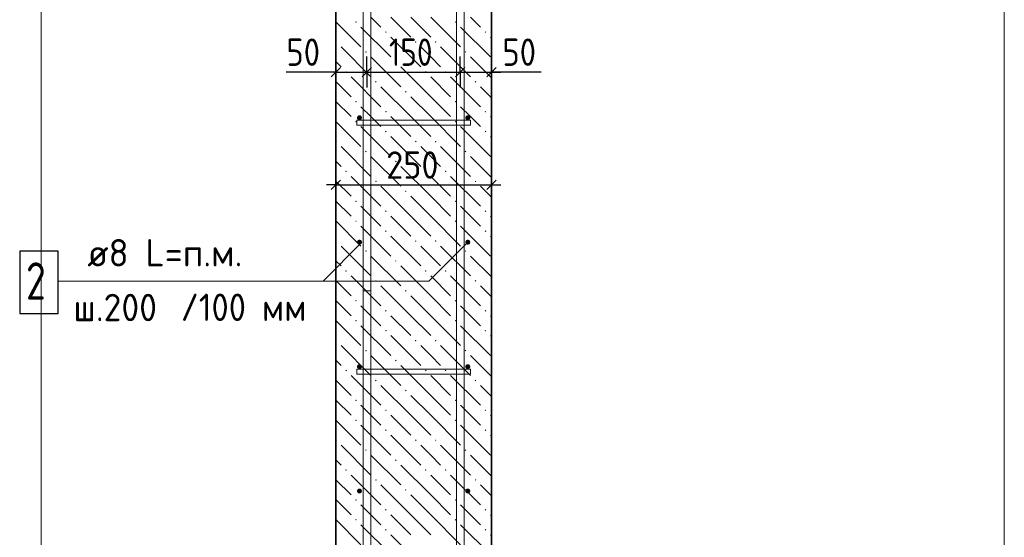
# Model space of a CAD drawing. Header units: millimetres. Extents: x 0 to 50400, y 0 to 35640.
# Tile 13 of 15: x 25911 to 35401, y 17090 to 22082. Entities that reach past the tile are written whole.
import ezdxf

# ---------------------------------------------------------------- set-up
doc = ezdxf.new("R2010")
doc.units = ezdxf.units.MM
doc.linetypes.add('______2', pattern=[324, 240, -84])
doc.linetypes.add('______5', pattern=[1320, 960, -120, 120, -120])
for name, color, linetype, lineweight in [('Standard', 7, 'Continuous', 25), ('Выпуски арматуры Г-обр.', 52, 'Continuous', 25), ('ЖБ Стена верхний уровень', 7, 'Continuous', 35), ('Позиционная метка линия выноска', 7, 'Continuous', 13), ('Позиционная метка номер позиции', 7, 'Continuous', 13)]:
    doc.layers.add(name, color=color, linetype=linetype, lineweight=lineweight)
for name, color, linetype, true_color in [('Оси', 7, '______5', 0x656565), ('Стена фоновая арматура У1', 7, '______2', 0xa0a0a0), ('Стена фоновая арматура Х1', 7, '______2', 0xa0a0a0), ('Стена фоновая затяжка С-обр.', 7, '______2', 0xa0a0a0)]:
    doc.layers.add(name, color=color, linetype=linetype, true_color=true_color)
doc.layers.add('Размерная выноска', color=7, linetype='Continuous')
doc.styles.add('ISOCPEUR', font='txt')

msp = doc.modelspace()

# ---------------------------------------------------------------- hatches: boundary and pattern name
at = {"layer": 'ЖБ Стена верхний уровень', "linetype": 'Continuous', "lineweight": 18, "transparency": 33554687}
for points in [[(29144.2, 22059), (29152, 22066.8), (29159.8, 22059), (29152, 22051.2)], [(30104.2, 22059), (30112, 22066.8), (30119.8, 22059), (30112, 22051.2)], [(29432.2, 21963), (29440, 21970.8), (29447.8, 21963), (29440, 21955.2)], [(30392.2, 21963), (30400, 21970.8), (30407.8, 21963), (30400, 21955.2)], [(28957.6, 21872.4), (28960, 21874.8), (28967.8, 21867), (28960, 21859.2), (28957.6, 21861.7)], [(29720.2, 21867), (29728, 21874.8), (29735.8, 21867), (29728, 21859.2)], [(29912.2, 21867), (29920, 21874.8), (29927.8, 21867), (29920, 21859.2)], [(29240.2, 21771), (29248, 21778.8), (29255.8, 21771), (29248, 21763.2)], [(30200.2, 21771), (30208, 21778.8), (30215.8, 21771), (30208, 21763.2)], [(29528.2, 21675), (29536, 21682.8), (29543.8, 21675), (29536, 21667.2)], [(29048.2, 21579), (29056, 21586.8), (29063.8, 21579), (29056, 21571.2)], [(29816.2, 21579), (29824, 21586.8), (29831.8, 21579), (29824, 21571.2)], [(30008.2, 21579), (30016, 21586.8), (30023.8, 21579), (30016, 21571.2)], [(29336.2, 21483), (29344, 21490.8), (29351.8, 21483), (29344, 21475.2)], [(30296.2, 21483), (30304, 21490.8), (30311.8, 21483), (30304, 21475.2)], [(29624.2, 21387), (29632, 21394.8), (29639.8, 21387), (29632, 21379.2)], [(29144.2, 21291), (29152, 21298.8), (29159.8, 21291), (29152, 21283.2)], [(30104.2, 21291), (30112, 21298.8), (30119.8, 21291), (30112, 21283.2)], [(29432.2, 21195), (29440, 21202.8), (29447.8, 21195), (29440, 21187.2)], [(30392.2, 21195), (30400, 21202.8), (30407.8, 21195), (30400, 21187.2)], [(29144.2, 21099), (29152, 21106.8), (29159.8, 21099), (29152, 21091.2)], [(30104.2, 21099), (30112, 21106.8), (30119.8, 21099), (30112, 21091.2)], [(29432.2, 21003), (29440, 21010.8), (29447.8, 21003), (29440, 20995.2)], [(30392.2, 21003), (30400, 21010.8), (30407.8, 21003), (30400, 20995.2)], [(28957.6, 20912.4), (28960, 20914.8), (28967.8, 20907), (28960, 20899.2), (28957.6, 20901.7)], [(29720.2, 20907), (29728, 20914.8), (29735.8, 20907), (29728, 20899.2)], [(29912.2, 20907), (29920, 20914.8), (29927.8, 20907), (29920, 20899.2)], [(29240.2, 20811), (29248, 20818.8), (29255.8, 20811), (29248, 20803.2)], [(30200.2, 20811), (30208, 20818.8), (30215.8, 20811), (30208, 20803.2)], [(29528.2, 20715), (29536, 20722.8), (29543.8, 20715), (29536, 20707.2)], [(29048.2, 20619), (29056, 20626.8), (29063.8, 20619), (29056, 20611.2)], [(29816.2, 20619), (29824, 20626.8), (29831.8, 20619), (29824, 20611.2)], [(30008.2, 20619), (30016, 20626.8), (30023.8, 20619), (30016, 20611.2)], [(29336.2, 20523), (29344, 20530.8), (29351.8, 20523), (29344, 20515.2)], [(30296.2, 20523), (30304, 20530.8), (30311.8, 20523), (30304, 20515.2)], [(29624.2, 20427), (29632, 20434.8), (29639.8, 20427), (29632, 20419.2)], [(29144.2, 20331), (29152, 20338.8), (29159.8, 20331), (29152, 20323.2)], [(30104.2, 20331), (30112, 20338.8), (30119.8, 20331), (30112, 20323.2)], [(29432.2, 20235), (29440, 20242.8), (29447.8, 20235), (29440, 20227.2)], [(30392.2, 20235), (30400, 20242.8), (30407.8, 20235), (30400, 20227.2)], [(29144.2, 20139), (29152, 20146.8), (29159.8, 20139), (29152, 20131.2)], [(30104.2, 20139), (30112, 20146.8), (30119.8, 20139), (30112, 20131.2)], [(29432.2, 20043), (29440, 20050.8), (29447.8, 20043), (29440, 20035.2)], [(30392.2, 20043), (30400, 20050.8), (30407.8, 20043), (30400, 20035.2)], [(28957.6, 19952.4), (28960, 19954.8), (28967.8, 19947), (28960, 19939.2), (28957.6, 19941.7)], [(29720.2, 19947), (29728, 19954.8), (29735.8, 19947), (29728, 19939.2)], [(29912.2, 19947), (29920, 19954.8), (29927.8, 19947), (29920, 19939.2)], [(29240.2, 19851), (29248, 19858.8), (29255.8, 19851), (29248, 19843.2)], [(30200.2, 19851), (30208, 19858.8), (30215.8, 19851), (30208, 19843.2)], [(29528.2, 19755), (29536, 19762.8), (29543.8, 19755), (29536, 19747.2)], [(29048.2, 19659), (29056, 19666.8), (29063.8, 19659), (29056, 19651.2)], [(29816.2, 19659), (29824, 19666.8), (29831.8, 19659), (29824, 19651.2)], [(30008.2, 19659), (30016, 19666.8), (30023.8, 19659), (30016, 19651.2)], [(29336.2, 19563), (29344, 19570.8), (29351.8, 19563), (29344, 19555.2)], [(30296.2, 19563), (30304, 19570.8), (30311.8, 19563), (30304, 19555.2)], [(29624.2, 19467), (29632, 19474.8), (29639.8, 19467), (29632, 19459.2)], [(29144.2, 19371), (29152, 19378.8), (29159.8, 19371), (29152, 19363.2)], [(30104.2, 19371), (30112, 19378.8), (30119.8, 19371), (30112, 19363.2)], [(29432.2, 19275), (29440, 19282.8), (29447.8, 19275), (29440, 19267.2)], [(30392.2, 19275), (30400, 19282.8), (30407.8, 19275), (30400, 19267.2)], [(29144.2, 19179), (29152, 19186.8), (29159.8, 19179), (29152, 19171.2)], [(30104.2, 19179), (30112, 19186.8), (30119.8, 19179), (30112, 19171.2)], [(29432.2, 19083), (29440, 19090.8), (29447.8, 19083), (29440, 19075.2)], [(30392.2, 19083), (30400, 19090.8), (30407.8, 19083), (30400, 19075.2)], [(28957.6, 18992.4), (28960, 18994.8), (28967.8, 18987), (28960, 18979.2), (28957.6, 18981.7)], [(29720.2, 18987), (29728, 18994.8), (29735.8, 18987), (29728, 18979.2)], [(29912.2, 18987), (29920, 18994.8), (29927.8, 18987), (29920, 18979.2)], [(29240.2, 18891), (29248, 18898.8), (29255.8, 18891), (29248, 18883.2)], [(30200.2, 18891), (30208, 18898.8), (30215.8, 18891), (30208, 18883.2)], [(29528.2, 18795), (29536, 18802.8), (29543.8, 18795), (29536, 18787.2)], [(29048.2, 18699), (29056, 18706.8), (29063.8, 18699), (29056, 18691.2)], [(29816.2, 18699), (29824, 18706.8), (29831.8, 18699), (29824, 18691.2)], [(30008.2, 18699), (30016, 18706.8), (30023.8, 18699), (30016, 18691.2)], [(29336.2, 18603), (29344, 18610.8), (29351.8, 18603), (29344, 18595.2)], [(30296.2, 18603), (30304, 18610.8), (30311.8, 18603), (30304, 18595.2)], [(29624.2, 18507), (29632, 18514.8), (29639.8, 18507), (29632, 18499.2)], [(29144.2, 18411), (29152, 18418.8), (29159.8, 18411), (29152, 18403.2)], [(30104.2, 18411), (30112, 18418.8), (30119.8, 18411), (30112, 18403.2)], [(29432.2, 18315), (29440, 18322.8), (29447.8, 18315), (29440, 18307.2)], [(30392.2, 18315), (30400, 18322.8), (30407.8, 18315), (30400, 18307.2)], [(29144.2, 18219), (29152, 18226.8), (29159.8, 18219), (29152, 18211.2)], [(30104.2, 18219), (30112, 18226.8), (30119.8, 18219), (30112, 18211.2)], [(29432.2, 18123), (29440, 18130.8), (29447.8, 18123), (29440, 18115.2)], [(30392.2, 18123), (30400, 18130.8), (30407.8, 18123), (30400, 18115.2)], [(28957.6, 18032.4), (28960, 18034.8), (28967.8, 18027), (28960, 18019.2), (28957.6, 18021.7)], [(29720.2, 18027), (29728, 18034.8), (29735.8, 18027), (29728, 18019.2)], [(29912.2, 18027), (29920, 18034.8), (29927.8, 18027), (29920, 18019.2)], [(29240.2, 17931), (29248, 17938.8), (29255.8, 17931), (29248, 17923.2)], [(30200.2, 17931), (30208, 17938.8), (30215.8, 17931), (30208, 17923.2)], [(29528.2, 17835), (29536, 17842.8), (29543.8, 17835), (29536, 17827.2)], [(29048.2, 17739), (29056, 17746.8), (29063.8, 17739), (29056, 17731.2)], [(29816.2, 17739), (29824, 17746.8), (29831.8, 17739), (29824, 17731.2)], [(30008.2, 17739), (30016, 17746.8), (30023.8, 17739), (30016, 17731.2)], [(29336.2, 17643), (29344, 17650.8), (29351.8, 17643), (29344, 17635.2)], [(30296.2, 17643), (30304, 17650.8), (30311.8, 17643), (30304, 17635.2)], [(29624.2, 17547), (29632, 17554.8), (29639.8, 17547), (29632, 17539.2)], [(29144.2, 17451), (29152, 17458.8), (29159.8, 17451), (29152, 17443.2)], [(30104.2, 17451), (30112, 17458.8), (30119.8, 17451), (30112, 17443.2)], [(29432.2, 17355), (29440, 17362.8), (29447.8, 17355), (29440, 17347.2)], [(30392.2, 17355), (30400, 17362.8), (30407.8, 17355), (30400, 17347.2)], [(29144.2, 17259), (29152, 17266.8), (29159.8, 17259), (29152, 17251.2)], [(30104.2, 17259), (30112, 17266.8), (30119.8, 17259), (30112, 17251.2)], [(29432.2, 17163), (29440, 17170.8), (29447.8, 17163), (29440, 17155.2)], [(30392.2, 17163), (30400, 17170.8), (30407.8, 17163), (30400, 17155.2)]]:
    msp.add_hatch(color=7, dxfattribs=at).paths.add_polyline_path(points, flags=16)
at = {"layer": 'Стена фоновая арматура У1', "linetype": 'Continuous', "lineweight": 13, "transparency": 33554687}
for points in [[(29209.6, 21136.3), (29207.8, 21145.5), (29202.6, 21153.3), (29194.8, 21158.5), (29185.6, 21160.3), (29176.4, 21158.5), (29168.6, 21153.3), (29163.4, 21145.5), (29161.6, 21136.3), (29163.4, 21127.1), (29168.6, 21119.3), (29176.4, 21114.1), (29185.6, 21112.3), (29194.8, 21114.1), (29202.6, 21119.3), (29207.8, 21127.1)], [(30253.6, 21136.3), (30251.8, 21145.5), (30246.6, 21153.3), (30238.8, 21158.5), (30229.6, 21160.3), (30220.4, 21158.5), (30212.6, 21153.3), (30207.4, 21145.5), (30205.6, 21136.3), (30207.4, 21127.1), (30212.6, 21119.3), (30220.4, 21114.1), (30229.6, 21112.3), (30238.8, 21114.1), (30246.6, 21119.3), (30251.8, 21127.1)], [(29209.6, 19936.3), (29207.8, 19945.5), (29202.6, 19953.3), (29194.8, 19958.5), (29185.6, 19960.3), (29176.4, 19958.5), (29168.6, 19953.3), (29163.4, 19945.5), (29161.6, 19936.3), (29163.4, 19927.1), (29168.6, 19919.3), (29176.4, 19914.1), (29185.6, 19912.3), (29194.8, 19914.1), (29202.6, 19919.3), (29207.8, 19927.1)], [(30253.6, 19936.3), (30251.8, 19945.5), (30246.6, 19953.3), (30238.8, 19958.5), (30229.6, 19960.3), (30220.4, 19958.5), (30212.6, 19953.3), (30207.4, 19945.5), (30205.6, 19936.3), (30207.4, 19927.1), (30212.6, 19919.3), (30220.4, 19914.1), (30229.6, 19912.3), (30238.8, 19914.1), (30246.6, 19919.3), (30251.8, 19927.1)], [(29209.6, 18736.3), (29207.8, 18745.5), (29202.6, 18753.3), (29194.8, 18758.5), (29185.6, 18760.3), (29176.4, 18758.5), (29168.6, 18753.3), (29163.4, 18745.5), (29161.6, 18736.3), (29163.4, 18727.1), (29168.6, 18719.3), (29176.4, 18714.1), (29185.6, 18712.3), (29194.8, 18714.1), (29202.6, 18719.3), (29207.8, 18727.1)], [(30253.6, 18736.3), (30251.8, 18745.5), (30246.6, 18753.3), (30238.8, 18758.5), (30229.6, 18760.3), (30220.4, 18758.5), (30212.6, 18753.3), (30207.4, 18745.5), (30205.6, 18736.3), (30207.4, 18727.1), (30212.6, 18719.3), (30220.4, 18714.1), (30229.6, 18712.3), (30238.8, 18714.1), (30246.6, 18719.3), (30251.8, 18727.1)], [(29209.6, 17536.3), (29207.8, 17545.5), (29202.6, 17553.3), (29194.8, 17558.5), (29185.6, 17560.3), (29176.4, 17558.5), (29168.6, 17553.3), (29163.4, 17545.5), (29161.6, 17536.3), (29163.4, 17527.1), (29168.6, 17519.3), (29176.4, 17514.1), (29185.6, 17512.3), (29194.8, 17514.1), (29202.6, 17519.3), (29207.8, 17527.1)], [(30253.6, 17536.3), (30251.8, 17545.5), (30246.6, 17553.3), (30238.8, 17558.5), (30229.6, 17560.3), (30220.4, 17558.5), (30212.6, 17553.3), (30207.4, 17545.5), (30205.6, 17536.3), (30207.4, 17527.1), (30212.6, 17519.3), (30220.4, 17514.1), (30229.6, 17512.3), (30238.8, 17514.1), (30246.6, 17519.3), (30251.8, 17527.1)]]:
    msp.add_hatch(color=7, dxfattribs=at).paths.add_polyline_path(points)

# ---------------------------------------------------------------- linework, layer by layer
at = {"layer": 'Standard', "color": 7, "linetype": 'Continuous', "lineweight": -3, "transparency": 33554687}
for p, q in [((28957.6, 21576.8), (28957.6, 21726.8)), ((29257.6, 21576.8), (29257.6, 21726.8)), ((30157.6, 21576.8), (30157.6, 21726.8)), ((30457.6, 21576.8), (30457.6, 21726.8)), ((28957.6, 21576.8), (28867.6, 21576.8)), ((28957.6, 21576.8), (28957.6, 21426.8)), ((28957.6, 21576.8), (29257.6, 21576.8)), ((29257.6, 21576.8), (29257.6, 21426.8)), ((29257.6, 21576.8), (30157.6, 21576.8)), ((30157.6, 21576.8), (30157.6, 21426.8)), ((30157.6, 21576.8), (30457.6, 21576.8)), ((30457.6, 21576.8), (30457.6, 21426.8)), ((30457.6, 21576.8), (30547.6, 21576.8)), ((28957.6, 20488.3), (28957.6, 20638.3)), ((30457.6, 20488.3), (30457.6, 20638.3)), ((28957.6, 20488.3), (28867.6, 20488.3)), ((28957.6, 20488.3), (28957.6, 20338.3)), ((28957.6, 20488.3), (30457.6, 20488.3)), ((30457.6, 20488.3), (30457.6, 20338.3)), ((30457.6, 20488.3), (30547.6, 20488.3))]:
    msp.add_line(p, q, dxfattribs=at)
at = {"layer": 'Standard', "color": 7, "linetype": 'Continuous', "lineweight": 25, "transparency": 33554687}
for p, q in [((28912.6, 21531.8), (29002.6, 21621.8)), ((29212.6, 21531.8), (29302.6, 21621.8)), ((30112.6, 21531.8), (30202.6, 21621.8)), ((30412.6, 21531.8), (30502.6, 21621.8)), ((28912.6, 20443.3), (29002.6, 20533.3)), ((30412.6, 20443.3), (30502.6, 20533.3))]:
    msp.add_line(p, q, dxfattribs=at)
at = {"layer": 'Standard', "color": 254, "linetype": 'Continuous', "lineweight": 13, "true_color": 0xc4c4ff, "transparency": 33554687}
msp.add_lwpolyline([(26117.2, 9799.2), (35400.8, 9799.2), (35400.8, 32599.2), (26117.2, 32599.2), (26117.2, 9799.2)], dxfattribs=at)
at = {"layer": 'Выпуски арматуры Г-обр.', "color": 251, "linetype": '______2', "lineweight": 13, "true_color": 0x656565, "transparency": 33554687}
msp.add_lwpolyline([(29293.6, 19468.3), (29293.6, 11566.3), (28051.6, 11566.3), (28051.6, 11638.3), (29221.6, 11638.3), (29221.6, 19468.3), (29293.6, 19468.3)], dxfattribs=at)
at = {"layer": 'ЖБ Стена верхний уровень', "color": 7, "linetype": 'Continuous', "lineweight": 35, "transparency": 33554687}
for p, q in [((28957.6, 28708.3), (28957.6, 13468.3)), ((30457.6, 13468.3), (30457.6, 28708.3))]:
    msp.add_line(p, q, dxfattribs=at)
at = {"layer": 'ЖБ Стена верхний уровень', "color": 9, "linetype": 'Continuous', "lineweight": 18, "true_color": 0xc7c7c7, "transparency": 33554687}
for p, q in [((28957.6, 22061.5), (29200, 21819)), ((29392, 22011), (29296, 22107)), ((29488, 22107), (29680, 21915)), ((29680, 22107), (29872, 21915)), ((29872, 22107), (30160, 21819)), ((30352, 22011), (30256, 22107)), ((29200, 22011), (29488, 21723)), ((30160, 22011), (30448, 21723)), ((29488, 21915), (29776, 21627)), ((30448, 21915), (30457.6, 21905.4)), ((29008, 21819), (29296, 21531)), ((29872, 21723), (29776, 21819)), ((29968, 21819), (30256, 21531)), ((29008, 21627), (28957.6, 21677.5)), ((29296, 21723), (29584, 21435)), ((29968, 21627), (29872, 21723)), ((30256, 21723), (30457.6, 21521.4)), ((29872, 21339), (29584, 21627)), ((28957.6, 21485.5), (29104, 21339)), ((29104, 21531), (29392, 21243)), ((29872, 21531), (30064, 21339)), ((30064, 21531), (30352, 21243)), ((29680, 21147), (29392, 21435)), ((30457.6, 21329.4), (30352, 21435)), ((28957.6, 21293.5), (29104, 21147)), ((29680, 21339), (29872, 21147)), ((29872, 21339), (30064, 21147)), ((29296, 21147), (29200, 21243)), ((30256, 21147), (30160, 21243)), ((28957.6, 21101.5), (29200, 20859)), ((29392, 21051), (29296, 21147)), ((29488, 21147), (29680, 20955)), ((29680, 21147), (29872, 20955)), ((29872, 21147), (30160, 20859)), ((30352, 21051), (30256, 21147)), ((30448, 21147), (30457.6, 21137.5)), ((29200, 21051), (29488, 20763)), ((30160, 21051), (30448, 20763)), ((29488, 20955), (29776, 20667)), ((30448, 20955), (30457.6, 20945.4)), ((29008, 20859), (29296, 20571)), ((29872, 20763), (29776, 20859)), ((29968, 20859), (30256, 20571)), ((29008, 20667), (28957.6, 20717.5)), ((29296, 20763), (29584, 20475)), ((29968, 20667), (29872, 20763)), ((30256, 20763), (30457.6, 20561.4)), ((29872, 20379), (29584, 20667)), ((28957.6, 20525.5), (29104, 20379)), ((29104, 20571), (29392, 20283)), ((29872, 20571), (30064, 20379)), ((30064, 20571), (30352, 20283)), ((29680, 20187), (29392, 20475)), ((30457.6, 20369.4), (30352, 20475)), ((28957.6, 20333.5), (29104, 20187)), ((29680, 20379), (29872, 20187)), ((29872, 20379), (30064, 20187)), ((29296, 20187), (29200, 20283)), ((30256, 20187), (30160, 20283)), ((28957.6, 20141.5), (29200, 19899)), ((29392, 20091), (29296, 20187)), ((29488, 20187), (29680, 19995)), ((29680, 20187), (29872, 19995)), ((29872, 20187), (30160, 19899)), ((30352, 20091), (30256, 20187)), ((30448, 20187), (30457.6, 20177.5)), ((29200, 20091), (29488, 19803)), ((30160, 20091), (30448, 19803)), ((29488, 19995), (29776, 19707)), ((30448, 19995), (30457.6, 19985.4)), ((29008, 19899), (29296, 19611)), ((29872, 19803), (29776, 19899)), ((29968, 19899), (30256, 19611)), ((29008, 19707), (28957.6, 19757.5)), ((29296, 19803), (29584, 19515)), ((29968, 19707), (29872, 19803)), ((30256, 19803), (30457.6, 19601.4)), ((29872, 19419), (29584, 19707)), ((28957.6, 19565.5), (29104, 19419)), ((29104, 19611), (29392, 19323)), ((29872, 19611), (30064, 19419)), ((30064, 19611), (30352, 19323)), ((29680, 19227), (29392, 19515)), ((30457.6, 19409.4), (30352, 19515)), ((28957.6, 19373.5), (29104, 19227)), ((29680, 19419), (29872, 19227)), ((29872, 19419), (30064, 19227)), ((29296, 19227), (29200, 19323)), ((30256, 19227), (30160, 19323)), ((28957.6, 19181.5), (29200, 18939)), ((29392, 19131), (29296, 19227)), ((29488, 19227), (29680, 19035)), ((29680, 19227), (29872, 19035)), ((29872, 19227), (30160, 18939)), ((30352, 19131), (30256, 19227)), ((30448, 19227), (30457.6, 19217.5)), ((29200, 19131), (29488, 18843)), ((30160, 19131), (30448, 18843)), ((29488, 19035), (29776, 18747)), ((30448, 19035), (30457.6, 19025.4)), ((29008, 18939), (29296, 18651)), ((29872, 18843), (29776, 18939)), ((29968, 18939), (30256, 18651)), ((29008, 18747), (28957.6, 18797.5)), ((29296, 18843), (29584, 18555)), ((29968, 18747), (29872, 18843)), ((30256, 18843), (30457.6, 18641.4)), ((29872, 18459), (29584, 18747)), ((28957.6, 18605.5), (29104, 18459)), ((29104, 18651), (29392, 18363)), ((29872, 18651), (30064, 18459)), ((30064, 18651), (30352, 18363)), ((29680, 18267), (29392, 18555)), ((30457.6, 18449.4), (30352, 18555)), ((28957.6, 18413.5), (29104, 18267)), ((29680, 18459), (29872, 18267)), ((29872, 18459), (30064, 18267)), ((29296, 18267), (29200, 18363)), ((30256, 18267), (30160, 18363)), ((28957.6, 18221.5), (29200, 17979)), ((29392, 18171), (29296, 18267)), ((29488, 18267), (29680, 18075)), ((29680, 18267), (29872, 18075)), ((29872, 18267), (30160, 17979)), ((30352, 18171), (30256, 18267)), ((30448, 18267), (30457.6, 18257.5)), ((29200, 18171), (29488, 17883)), ((30160, 18171), (30448, 17883)), ((29488, 18075), (29776, 17787)), ((30448, 18075), (30457.6, 18065.4)), ((29008, 17979), (29296, 17691)), ((29872, 17883), (29776, 17979)), ((29968, 17979), (30256, 17691)), ((29296, 17883), (29584, 17595)), ((29968, 17787), (29872, 17883)), ((30256, 17883), (30457.6, 17681.4)), ((29008, 17787), (28957.6, 17837.5)), ((29872, 17499), (29584, 17787)), ((29104, 17691), (29392, 17403)), ((29872, 17691), (30064, 17499)), ((30064, 17691), (30352, 17403)), ((28957.6, 17645.5), (29104, 17499)), ((29680, 17307), (29392, 17595)), ((30457.6, 17489.4), (30352, 17595)), ((29680, 17499), (29872, 17307)), ((29872, 17499), (30064, 17307)), ((28957.6, 17453.5), (29104, 17307)), ((29296, 17307), (29200, 17403)), ((30256, 17307), (30160, 17403)), ((29392, 17211), (29296, 17307)), ((29488, 17307), (29680, 17115)), ((29680, 17307), (29872, 17115)), ((29872, 17307), (30160, 17019)), ((30352, 17211), (30256, 17307)), ((30448, 17307), (30457.6, 17297.5)), ((28957.6, 17261.5), (29200, 17019)), ((29200, 17211), (29488, 16923)), ((30160, 17211), (30448, 16923)), ((29488, 17115), (29776, 16827)), ((30448, 17115), (30457.6, 17105.4))]:
    msp.add_line(p, q, dxfattribs=at)
at = {"layer": 'Оси', "color": 8, "linetype": '______5', "lineweight": -3, "transparency": 33554687}
msp.add_line((30457.6, 31999.2), (30457.6, 10173.8), dxfattribs=at)
at = {"layer": 'Позиционная метка линия выноска', "color": 7, "linetype": 'Continuous', "lineweight": 13, "transparency": 33554687}
for points in [[(26282.5, 19561.7), (29855, 19561.7), (30229.6, 19936.3)], [(26282.5, 19561.7), (28835, 19561.7), (29209.6, 19936.3)]]:
    msp.add_lwpolyline(points, dxfattribs=at)
at = {"layer": 'Размерная выноска', "color": 7, "linetype": 'Continuous', "lineweight": -3, "transparency": 33554687}
for p, q in [((28957.6, 21576.8), (28477.6, 21576.8)), ((30937.6, 21576.8), (30457.6, 21576.8))]:
    msp.add_line(p, q, dxfattribs=at)
at = {"layer": 'Стена фоновая арматура У1', "color": 7, "linetype": 'Continuous', "lineweight": 25, "transparency": 33554687}
msp.add_lwpolyline([(25910.5, 19249.7), (26282.5, 19249.7), (26282.5, 19849.7), (25910.5, 19849.7), (25910.5, 19249.7)], dxfattribs=at)
at = {"layer": 'Стена фоновая арматура Х1', "color": 7, "linetype": 'Continuous', "lineweight": 18, "transparency": 33554687}
for points in [[(29221.6, 13468.3), (29221.6, 29530.3), (33493.6, 29530.3), (33493.6, 29458.3), (29293.6, 29458.3), (29293.6, 13468.3), (29221.6, 13468.3)], [(30121.6, 13468.3), (30121.6, 29410.3), (34513.6, 29410.3), (34513.6, 29338.3), (30193.6, 29338.3), (30193.6, 13468.3), (30121.6, 13468.3)]]:
    msp.add_lwpolyline(points, dxfattribs=at)
at = {"layer": 'Стена фоновая затяжка С-обр.', "color": 98, "linetype": 'Continuous', "lineweight": 13, "true_color": 0x005000, "transparency": 33554687}
for points in [[(29158.6, 21112.3), (30256.6, 21112.3), (30256.6, 21064.3), (29158.6, 21064.3), (29158.6, 21112.3)], [(29158.6, 18712.3), (30256.6, 18712.3), (30256.6, 18664.3), (29158.6, 18664.3), (29158.6, 18712.3)]]:
    msp.add_lwpolyline(points, dxfattribs=at)

# ---------------------------------------------------------------- texts
at = {"layer": 'Standard', "color": 7, "linetype": 'Continuous', "lineweight": 25, "transparency": 33554687, "char_height": 264, "attachment_point": 7, "style": 'ISOCPEUR'}
for s, insert, width in [('\\W0.87;50', (28480.7, 21636.8), 484.728), ('\\W0.83;150', (29470, 21636.8), 610.286), ('\\W0.87;50', (30562.6, 21636.8), 484.709), ('\\W0.91;250', (29443.6, 20548.3), 674.377)]:
    msp.add_mtext(s, dxfattribs=dict(at, insert=insert, width=width))
at = {"layer": 'Позиционная метка номер позиции', "color": 7, "linetype": 'Continuous', "lineweight": 25, "transparency": 33554687, "insert": (27462.4, 19176.6), "char_height": 264, "width": 1388.404, "attachment_point": 7, "style": 'ISOCPEUR'}
msp.add_mtext('\\W0.92;/100 мм', dxfattribs=at)
at = {"layer": 'Стена фоновая арматура У1', "color": 7, "linetype": 'Continuous', "lineweight": 13, "transparency": 33554687, "attachment_point": 7, "style": 'ISOCPEUR'}
for s, insert, char_height, width in [('\\W0.97;ø8 L=п.м. ', (26562.5, 19702.5), 264, 1790.245), ('\\W0.78;2', (25970.5, 19381.7), 360, 391.688), ('\\W0.95;ш.200 ', (26428, 19174.5), 264, 1154.555)]:
    msp.add_mtext(s, dxfattribs=dict(at, insert=insert, char_height=char_height, width=width))

doc.saveas('drawing.dxf')
